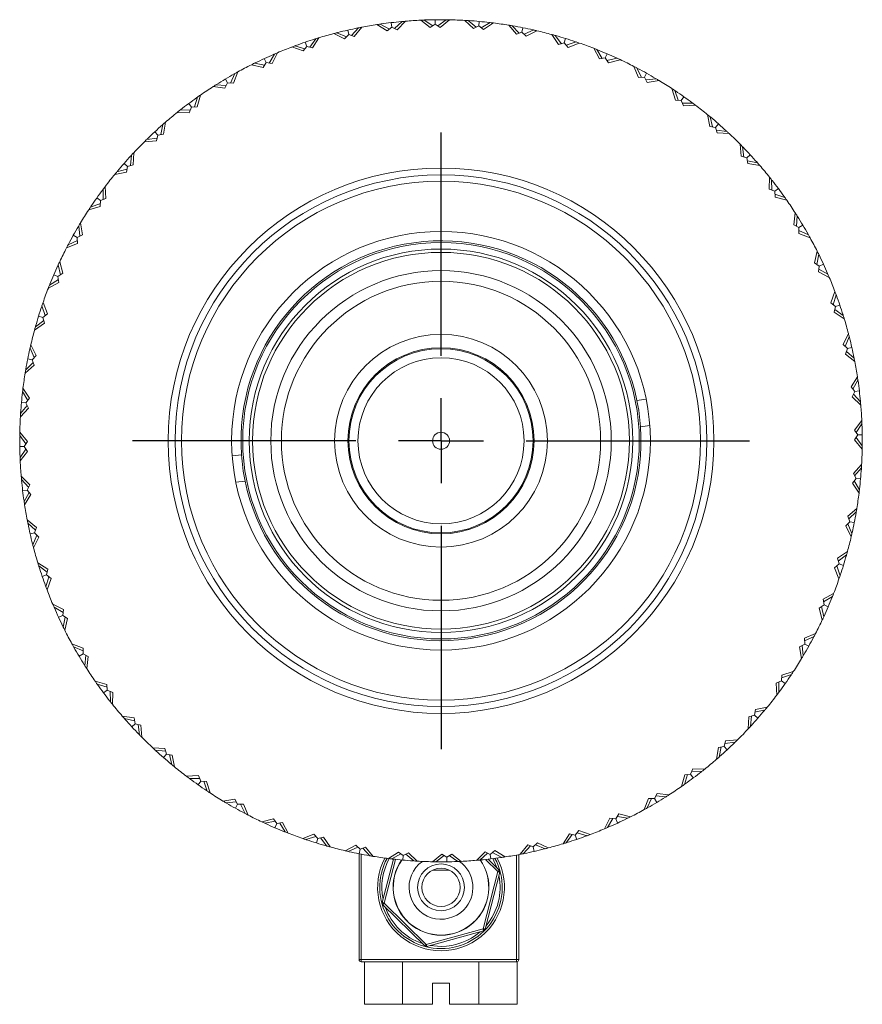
# Model space of a CAD drawing. Header units: inches. Extents: x 1 to 19.1, y 1.1 to 15.6.
# Tile 22 of 22: x 10.3 to 12.2, y 13.3 to 15.6. Entities that reach past the tile are written whole.
import ezdxf

# ---------------------------------------------------------------- set-up
doc = ezdxf.new("R2010")
doc.units = ezdxf.units.IN
doc.header["$MEASUREMENT"] = 0
doc.layers.add('SLD-0', color=7, linetype='Continuous')

# ---------------------------------------------------------------- blocks, each defined once
blk = doc.blocks.new('SW_CENTERMARKSYMBOL_0')
at = {"layer": 'SLD-0', "color": 0}
for p, q in [((0, 0.2), (0, 0.725)), ((0, 0), (0, 0.1)), ((-0.2, 0), (-0.725, 0)), ((0, 0), (-0.1, 0)), ((0, 0), (0, -0.1)), ((0, 0), (0.1, 0)), ((0.2, 0), (0.725, 0)), ((0, -0.2), (0, -0.725))]:
    blk.add_line(p, q, dxfattribs=at)

msp = doc.modelspace()

# ---------------------------------------------------------------- linework, layer by layer
at = {"color": 7, "linetype": 'Continuous', "lineweight": 15}
for p, q in [((11.0585, 15.6265), (11.0422, 15.6083)), ((11.0485, 15.6061), (11.0663, 15.628)), ((11.1018, 15.6342), (11.1259, 15.6194)), ((11.1096, 15.6353), (11.1311, 15.6237)), ((11.1106, 15.6348), (11.1114, 15.6356)), ((11.1259, 15.6194), (11.1366, 15.6281)), ((11.1366, 15.6281), (11.1353, 15.6387)), ((11.1366, 15.6281), (11.149, 15.6222)), ((11.1611, 15.6415), (11.1429, 15.6251)), ((11.149, 15.6222), (11.1689, 15.6422)), ((11.1602, 15.6407), (11.1592, 15.6413)), ((11.2049, 15.6446), (11.2273, 15.6274)), ((11.2128, 15.6449), (11.2329, 15.6311)), ((11.2137, 15.6443), (11.2146, 15.645)), ((11.2273, 15.6274), (11.2388, 15.6349)), ((11.2388, 15.6349), (11.2387, 15.6456)), ((11.2388, 15.6349), (11.2506, 15.6277)), ((11.2646, 15.6456), (11.2448, 15.6312)), ((11.2506, 15.6277), (11.2725, 15.6455)), ((11.2637, 15.645), (11.2628, 15.6456)), ((11.3085, 15.6441), (11.329, 15.6247)), ((11.3164, 15.6436), (11.335, 15.6278)), ((11.3173, 15.6429), (11.3182, 15.6435)), ((11.329, 15.6247), (11.3413, 15.631)), ((11.3413, 15.631), (11.3422, 15.6416)), ((11.3413, 15.631), (11.3522, 15.6226)), ((11.368, 15.6389), (11.3468, 15.6267)), ((11.3522, 15.6226), (11.3759, 15.638)), ((11.367, 15.6384), (11.3662, 15.6391)), ((11.4115, 15.6328), (11.4299, 15.6114)), ((11.4193, 15.6315), (11.4361, 15.6138)), ((11.4201, 15.6307), (11.4211, 15.6312)), ((11.4427, 15.6163), (11.4448, 15.6268)), ((10.9503, 15.5796), (10.9657, 15.6033)), ((11.0003, 15.6131), (11.0258, 15.6009)), ((11.008, 15.6151), (11.0306, 15.6057)), ((11.009, 15.6146), (11.0097, 15.6155)), ((11.0258, 15.6009), (11.0355, 15.6107)), ((11.0355, 15.6107), (11.0332, 15.6211)), ((11.0355, 15.6107), (11.0485, 15.6061)), ((11.0578, 15.6257), (11.0567, 15.6262)), ((11.4299, 15.6114), (11.4427, 15.6163)), ((11.4427, 15.6163), (11.4527, 15.6068)), ((11.4702, 15.6215), (11.4478, 15.6115)), ((11.4527, 15.6068), (11.4779, 15.6197)), ((11.4691, 15.621), (11.4684, 15.6219)), ((11.5128, 15.6108), (11.5288, 15.5876)), ((11.5204, 15.6087), (11.5353, 15.5893)), ((11.5211, 15.6078), (11.5221, 15.6082)), ((10.9016, 15.5815), (10.9282, 15.5721)), ((10.909, 15.5842), (10.9325, 15.5773)), ((10.9101, 15.5839), (10.9107, 15.5849)), ((10.9282, 15.5721), (10.9369, 15.5828)), ((10.9369, 15.5828), (10.9335, 15.5929)), ((10.9369, 15.5828), (10.9503, 15.5796)), ((10.9581, 15.601), (10.9438, 15.5811)), ((10.9574, 15.6), (10.9564, 15.6004)), ((11.5288, 15.5876), (11.5421, 15.5912)), ((11.5421, 15.5912), (11.5453, 15.6014)), ((11.5421, 15.5912), (11.551, 15.5807)), ((11.5699, 15.5934), (11.5467, 15.5858)), ((11.551, 15.5807), (11.5774, 15.5908)), ((11.5688, 15.593), (11.5682, 15.594)), ((10.8609, 15.565), (10.8487, 15.5438)), ((10.8554, 15.5429), (10.8682, 15.5681)), ((10.8603, 15.564), (10.8592, 15.5643)), ((11.6112, 15.5784), (11.6247, 15.5536)), ((11.6185, 15.5755), (11.6313, 15.5547)), ((11.6191, 15.5745), (11.6202, 15.5748)), ((11.6383, 15.5558), (11.6425, 15.5656)), ((10.8068, 15.5397), (10.8342, 15.5332)), ((10.8138, 15.5433), (10.8379, 15.5388)), ((10.815, 15.5431), (10.8155, 15.5441)), ((10.8342, 15.5332), (10.8417, 15.5447)), ((10.8417, 15.5447), (10.8372, 15.5544)), ((10.8417, 15.5447), (10.8554, 15.5429)), ((11.6247, 15.5536), (11.6383, 15.5558)), ((11.6383, 15.5558), (11.6461, 15.5444)), ((11.6662, 15.5551), (11.6423, 15.55)), ((11.6461, 15.5444), (11.6733, 15.5517)), ((11.6651, 15.5548), (11.6645, 15.5558)), ((11.7057, 15.5358), (11.7165, 15.5098)), ((10.768, 15.5191), (10.7581, 15.4968)), ((10.7648, 15.4966), (10.7749, 15.5229)), ((10.7675, 15.5181), (10.7664, 15.5182)), ((11.7232, 15.5101), (11.7127, 15.5322)), ((11.7132, 15.5312), (11.7143, 15.5313)), ((11.7355, 15.5198), (11.7303, 15.5105)), ((10.7168, 15.4883), (10.7448, 15.4847)), ((10.7235, 15.4926), (10.7479, 15.4907)), ((10.7246, 15.4925), (10.725, 15.4935)), ((10.7448, 15.4847), (10.751, 15.4969)), ((10.751, 15.4969), (10.7456, 15.5061)), ((10.751, 15.4969), (10.7648, 15.4966)), ((11.7165, 15.5098), (11.7303, 15.5105)), ((11.7303, 15.5105), (11.7368, 15.4984)), ((11.7336, 15.5043), (11.7579, 15.5069)), ((11.7368, 15.4984), (11.7647, 15.5028)), ((11.7568, 15.5068), (11.7564, 15.5078)), ((10.6796, 15.441), (10.6869, 15.4683)), ((11.7952, 15.4836), (11.8032, 15.4566)), ((11.8018, 15.4793), (11.81, 15.4562)), ((11.8022, 15.4782), (11.8033, 15.4783)), ((11.817, 15.4559), (11.8232, 15.4646)), ((10.6659, 15.4399), (10.6595, 15.4485)), ((10.6804, 15.4637), (10.6729, 15.4405)), ((10.6801, 15.4627), (10.6789, 15.4627)), ((11.8032, 15.4566), (11.817, 15.4559)), ((11.817, 15.4559), (11.8223, 15.4431)), ((11.8441, 15.4494), (11.8197, 15.4494)), ((11.8223, 15.4431), (11.8504, 15.4446)), ((11.843, 15.4494), (11.8427, 15.4505)), ((10.6327, 15.4278), (10.6609, 15.4271)), ((10.6389, 15.4327), (10.6633, 15.4334)), ((10.64, 15.4327), (10.6403, 15.4338)), ((10.6609, 15.4271), (10.6659, 15.4399)), ((10.6659, 15.4399), (10.6796, 15.441)), ((11.8788, 15.4224), (11.8839, 15.3946)), ((10.5991, 15.3995), (10.594, 15.3756)), ((10.5988, 15.3984), (10.5977, 15.3983)), ((10.6006, 15.3768), (10.605, 15.4047)), ((11.8849, 15.4173), (11.8906, 15.3936)), ((11.8851, 15.4162), (11.8863, 15.4162)), ((11.8975, 15.3925), (11.9046, 15.4005)), ((10.5871, 15.3743), (10.5798, 15.3822)), ((10.5835, 15.361), (10.5871, 15.3743)), ((10.5871, 15.3743), (10.6006, 15.3768)), ((11.8839, 15.3946), (11.8975, 15.3925)), ((11.8975, 15.3925), (11.9014, 15.3793)), ((11.9239, 15.3832), (11.8995, 15.3857)), ((11.9014, 15.3793), (11.9296, 15.3778)), ((11.9227, 15.3833), (11.9225, 15.3844)), ((10.5554, 15.3588), (10.5835, 15.361)), ((10.561, 15.3643), (10.5853, 15.3675)), ((10.5622, 15.3645), (10.5623, 15.3656)), ((11.9555, 15.3527), (11.9577, 15.3245)), ((10.5249, 15.3272), (10.5224, 15.3028)), ((10.5248, 15.326), (10.5237, 15.3258)), ((10.5288, 15.3048), (10.5303, 15.3329)), ((11.961, 15.3471), (11.9642, 15.3228)), ((11.9612, 15.3459), (11.9623, 15.3457)), ((11.971, 15.321), (11.9789, 15.3283)), ((10.5156, 15.3008), (10.5076, 15.3079)), ((10.5156, 15.3008), (10.5288, 15.3048)), ((11.9577, 15.3245), (11.971, 15.321)), ((11.971, 15.321), (11.9735, 15.3074)), ((11.9962, 15.309), (11.9723, 15.3141)), ((11.9735, 15.3074), (12.0014, 15.3031)), ((11.9951, 15.3092), (11.995, 15.3104)), ((10.4857, 15.2821), (10.5135, 15.2872)), ((10.4908, 15.2882), (10.5145, 15.2939)), ((10.4919, 15.2884), (10.4919, 15.2896)), ((10.5135, 15.2872), (10.5156, 15.3008)), ((12.0245, 15.2754), (12.0237, 15.2472)), ((12.0294, 15.2692), (12.03, 15.2447)), ((12.0294, 15.2681), (12.0305, 15.2678)), ((10.4587, 15.2463), (10.4576, 15.246)), ((10.4587, 15.2474), (10.4587, 15.223)), ((10.465, 15.2256), (10.4634, 15.2538)), ((12.0237, 15.2472), (12.0366, 15.2422)), ((12.0366, 15.2422), (12.0452, 15.2486)), ((12.0366, 15.2422), (12.0377, 15.2285)), ((12.0604, 15.2277), (12.0372, 15.2352)), ((10.4288, 15.2051), (10.4519, 15.2133)), ((10.4522, 15.2203), (10.4435, 15.2265)), ((10.4515, 15.2065), (10.4522, 15.2203)), ((10.4522, 15.2203), (10.465, 15.2256)), ((12.0377, 15.2285), (12.065, 15.2212)), ((12.0594, 15.228), (12.0594, 15.2292)), ((10.4245, 15.1985), (10.4515, 15.2065)), ((10.4299, 15.2055), (10.4298, 15.2066)), ((12.085, 15.1913), (12.0813, 15.1633)), ((10.4097, 15.1401), (10.4053, 15.168)), ((12.0813, 15.1633), (12.0936, 15.157)), ((12.0893, 15.1846), (12.0874, 15.1602)), ((12.0892, 15.1835), (12.0902, 15.1831)), ((10.3976, 15.1336), (10.4097, 15.1401)), ((10.4013, 15.1601), (10.4003, 15.1597)), ((10.4012, 15.1612), (10.4038, 15.1369)), ((12.0936, 15.157), (12.0933, 15.1433)), ((12.0933, 15.1433), (12.1196, 15.1332)), ((12.1158, 15.1401), (12.0934, 15.15)), ((12.0936, 15.157), (12.1028, 15.1625)), ((12.1148, 15.1405), (12.1149, 15.1417)), ((10.3723, 15.109), (10.3983, 15.1198)), ((10.3759, 15.116), (10.398, 15.1265)), ((10.3769, 15.1165), (10.3768, 15.1176)), ((10.3976, 15.1336), (10.3883, 15.1388)), ((10.3983, 15.1198), (10.3976, 15.1336)), ((12.1364, 15.1013), (12.1299, 15.0739)), ((12.14, 15.0942), (12.1355, 15.0702)), ((10.3637, 15.0494), (10.3563, 15.0767)), ((12.1299, 15.0739), (12.1414, 15.0664)), ((12.1398, 15.0931), (12.1408, 15.0926)), ((12.1414, 15.0664), (12.1511, 15.0708)), ((10.3533, 15.0684), (10.3523, 15.0678)), ((10.3523, 15.0416), (10.3637, 15.0494)), ((10.353, 15.0695), (10.3581, 15.0456)), ((12.1414, 15.0664), (12.1396, 15.0527)), ((12.1396, 15.0527), (12.1648, 15.0399)), ((12.1617, 15.0472), (12.1405, 15.0594)), ((12.1607, 15.0477), (12.161, 15.0489)), ((10.3297, 15.0145), (10.3545, 15.028)), ((10.3326, 15.0219), (10.3534, 15.0346)), ((10.3523, 15.0416), (10.3425, 15.0458)), ((10.3545, 15.028), (10.3523, 15.0416)), ((10.3336, 15.0225), (10.3333, 15.0236)), ((12.1782, 15.0065), (12.1688, 14.9798)), ((10.3274, 14.9544), (10.3173, 14.9807)), ((12.1688, 14.9798), (12.1795, 14.9712)), ((12.1809, 14.9991), (12.174, 14.9756)), ((12.1806, 14.998), (12.1816, 14.9973)), ((10.315, 14.9721), (10.3141, 14.9715)), ((10.3147, 14.9732), (10.3223, 14.95)), ((12.1795, 14.9712), (12.1763, 14.9578)), ((12.1763, 14.9578), (12.2, 14.9424)), ((12.1976, 14.95), (12.1778, 14.9643)), ((12.1795, 14.9712), (12.1896, 14.9746)), ((10.2972, 14.9161), (10.3205, 14.9321)), ((10.2994, 14.9237), (10.3188, 14.9386)), ((10.3169, 14.9454), (10.3067, 14.9486)), ((10.3169, 14.9454), (10.3274, 14.9544)), ((10.3205, 14.9321), (10.3169, 14.9454)), ((12.1967, 14.9507), (12.1971, 14.9517)), ((10.3003, 14.9244), (10.2999, 14.9255)), ((12.2098, 14.9078), (12.1976, 14.8823)), ((12.2117, 14.9001), (12.2024, 14.8775)), ((12.2113, 14.8991), (12.2122, 14.8983)), ((10.2871, 14.8724), (10.2862, 14.8717)), ((10.2866, 14.8735), (10.2966, 14.8511)), ((10.3012, 14.856), (10.2884, 14.8812)), ((12.1976, 14.8823), (12.2074, 14.8725)), ((12.2074, 14.8725), (12.2028, 14.8596)), ((12.2232, 14.8496), (12.205, 14.8659)), ((12.2074, 14.8725), (12.2178, 14.8749)), ((10.2766, 14.8226), (10.2943, 14.8395)), ((10.2918, 14.846), (10.2813, 14.8481)), ((10.2918, 14.846), (10.3012, 14.856)), ((10.2967, 14.8332), (10.2918, 14.846)), ((12.2028, 14.8596), (12.2247, 14.8418)), ((12.2224, 14.8503), (12.2229, 14.8514)), ((10.2753, 14.8148), (10.2967, 14.8332)), ((10.2774, 14.8234), (10.2769, 14.8244)), ((12.2309, 14.8063), (12.2161, 14.7822)), ((12.232, 14.7985), (12.2204, 14.777)), ((12.2315, 14.7975), (12.2323, 14.7967)), ((10.2697, 14.7703), (10.269, 14.7695)), ((10.2692, 14.7713), (10.2814, 14.7502)), ((10.2855, 14.7555), (10.2701, 14.7792)), ((12.2161, 14.7822), (12.2248, 14.7715)), ((12.2248, 14.7715), (12.2189, 14.7591)), ((12.2248, 14.7715), (12.2354, 14.7728)), ((10.2771, 14.7446), (10.2855, 14.7555)), ((11.7346, 14.7534), (11.7127, 14.7504)), ((12.2189, 14.7591), (12.2389, 14.7392)), ((12.2382, 14.747), (12.2218, 14.7652)), ((12.2374, 14.7479), (12.238, 14.7488)), ((10.264, 14.7118), (10.2834, 14.7323)), ((10.2645, 14.7197), (10.2803, 14.7383)), ((10.2771, 14.7446), (10.2665, 14.7455)), ((10.2834, 14.7323), (10.2771, 14.7446)), ((10.2652, 14.7206), (10.2646, 14.7215)), ((12.2412, 14.7032), (12.2241, 14.6808)), ((11.7212, 14.6885), (11.7431, 14.6915)), ((12.2241, 14.6808), (12.2316, 14.6693)), ((12.2416, 14.6953), (12.2278, 14.6752)), ((12.2409, 14.6944), (12.2417, 14.6935)), ((10.2631, 14.667), (10.2624, 14.6661)), ((10.2625, 14.6679), (10.2769, 14.6481)), ((10.2804, 14.6539), (10.2626, 14.6758)), ((12.2316, 14.6693), (12.2244, 14.6575)), ((12.2244, 14.6575), (12.2422, 14.6356)), ((12.2423, 14.6435), (12.2279, 14.6633)), ((12.2316, 14.6693), (12.2423, 14.6694)), ((10.2732, 14.6421), (10.2625, 14.642)), ((10.2632, 14.6161), (10.277, 14.6362)), ((10.2732, 14.6421), (10.2804, 14.6539)), ((10.2807, 14.6306), (10.2732, 14.6421)), ((12.2416, 14.6444), (12.2423, 14.6453)), ((10.2638, 14.617), (10.2631, 14.6179)), ((10.2635, 14.6082), (10.2807, 14.6306)), ((10.7835, 14.6229), (10.7617, 14.6199)), ((12.2408, 14.5996), (12.2214, 14.5791)), ((12.2403, 14.5917), (12.2244, 14.5731)), ((12.2396, 14.5908), (12.2402, 14.5899)), ((10.2859, 14.5523), (10.2659, 14.5722)), ((10.2666, 14.5644), (10.283, 14.5462)), ((10.2674, 14.5635), (10.2668, 14.5626)), ((12.2276, 14.5668), (12.2193, 14.5559)), ((12.2214, 14.5791), (12.2276, 14.5668)), ((12.2276, 14.5668), (12.2383, 14.5659)), ((10.28, 14.5399), (10.2693, 14.5386)), ((10.28, 14.5399), (10.2859, 14.5523)), ((10.2886, 14.5292), (10.28, 14.5399)), ((10.7702, 14.558), (10.792, 14.561)), ((12.2193, 14.5559), (12.2347, 14.5322)), ((12.2356, 14.5401), (12.2234, 14.5612)), ((12.235, 14.5411), (12.2358, 14.5419)), ((10.2727, 14.5129), (10.2844, 14.5344)), ((10.2739, 14.5051), (10.2886, 14.5292)), ((10.2733, 14.5139), (10.2725, 14.5147)), ((12.2295, 14.4966), (12.2081, 14.4782)), ((10.302, 14.4518), (10.28, 14.4696)), ((12.2081, 14.4782), (12.213, 14.4654)), ((12.2282, 14.4888), (12.2105, 14.4719)), ((12.2274, 14.488), (12.2279, 14.487)), ((10.2816, 14.4618), (10.2997, 14.4455)), ((10.2824, 14.4611), (10.2819, 14.46)), ((10.2974, 14.4389), (10.302, 14.4518)), ((12.213, 14.4654), (12.2035, 14.4554)), ((12.2035, 14.4554), (12.2164, 14.4302)), ((12.2181, 14.4379), (12.2082, 14.4603)), ((12.213, 14.4654), (12.2235, 14.4633)), ((10.2974, 14.4389), (10.287, 14.4365)), ((10.293, 14.4113), (10.3024, 14.4339)), ((10.295, 14.4036), (10.3072, 14.4291)), ((10.3072, 14.4291), (10.2974, 14.4389)), ((12.2177, 14.439), (12.2185, 14.4397)), ((10.2935, 14.4123), (10.2926, 14.4131)), ((12.2075, 14.3953), (12.1843, 14.3793)), ((12.1843, 14.3793), (12.1879, 14.366)), ((12.2054, 14.3877), (12.186, 14.3728)), ((12.2045, 14.387), (12.2049, 14.3859)), ((10.3285, 14.3536), (10.3048, 14.369)), ((10.3071, 14.3614), (10.3269, 14.3471)), ((10.3081, 14.3607), (10.3077, 14.3597)), ((10.3253, 14.3402), (10.3285, 14.3536)), ((12.1879, 14.366), (12.1774, 14.357)), ((12.1774, 14.357), (12.1875, 14.3307)), ((12.1901, 14.3382), (12.1825, 14.3614)), ((12.1879, 14.366), (12.1981, 14.3628)), ((10.3253, 14.3402), (10.3152, 14.3368)), ((10.3238, 14.3123), (10.3308, 14.3358)), ((10.336, 14.3316), (10.3253, 14.3402)), ((10.3266, 14.3049), (10.336, 14.3316)), ((12.1897, 14.3393), (12.1907, 14.3399)), ((10.3242, 14.3134), (10.3232, 14.3141)), ((12.1751, 14.2969), (12.1503, 14.2834)), ((12.1722, 14.2895), (12.1513, 14.2768)), ((12.1712, 14.2889), (12.1715, 14.2878)), ((10.3651, 14.2587), (10.34, 14.2715)), ((10.3431, 14.2642), (10.3643, 14.252)), ((10.3441, 14.2637), (10.3438, 14.2625)), ((12.1524, 14.2698), (12.1411, 14.262)), ((12.1411, 14.262), (12.1484, 14.2347)), ((12.1518, 14.2419), (12.1466, 14.2658)), ((12.1503, 14.2834), (12.1524, 14.2698)), ((12.1524, 14.2698), (12.1623, 14.2656)), ((10.3634, 14.245), (10.3536, 14.2406)), ((10.3634, 14.245), (10.3651, 14.2587)), ((10.3749, 14.2375), (10.3634, 14.245)), ((10.3648, 14.2172), (10.3693, 14.2412)), ((10.3683, 14.2101), (10.3749, 14.2375)), ((12.1515, 14.243), (12.1525, 14.2436)), ((10.365, 14.2183), (10.364, 14.2188)), ((12.1325, 14.2024), (12.1064, 14.1916)), ((12.1064, 14.1916), (12.1072, 14.1778)), ((12.1289, 14.1954), (12.1068, 14.1849)), ((12.1278, 14.1949), (12.128, 14.1938)), ((10.4115, 14.1681), (10.3851, 14.1782)), ((10.389, 14.1713), (10.4113, 14.1614)), ((10.39, 14.1709), (10.3899, 14.1697)), ((10.4112, 14.1544), (10.4115, 14.1681)), ((12.1072, 14.1778), (12.0951, 14.1713)), ((12.0951, 14.1713), (12.0995, 14.1434)), ((12.1036, 14.1502), (12.101, 14.1745)), ((12.1072, 14.1778), (12.1165, 14.1726)), ((10.4112, 14.1544), (10.402, 14.1489)), ((10.4234, 14.1481), (10.4112, 14.1544)), ((10.4155, 14.1268), (10.4174, 14.1512)), ((10.4198, 14.1201), (10.4234, 14.1481)), ((12.1035, 14.1513), (12.1045, 14.1517)), ((10.4156, 14.1279), (10.4145, 14.1283)), ((12.0533, 14.1049), (12.0525, 14.0911)), ((12.076, 14.1063), (12.0529, 14.0981)), ((12.0803, 14.1129), (12.0533, 14.1049)), ((12.0749, 14.1059), (12.0749, 14.1048)), ((10.4671, 14.0829), (10.4398, 14.0902)), ((10.4443, 14.0837), (10.4676, 14.0762)), ((10.4454, 14.0834), (10.4454, 14.0822)), ((10.4682, 14.0692), (10.4671, 14.0829)), ((12.0525, 14.0911), (12.0398, 14.0858)), ((12.0398, 14.0858), (12.0413, 14.0576)), ((12.0461, 14.064), (12.046, 14.0884)), ((12.0525, 14.0911), (12.0613, 14.0849)), ((10.4682, 14.0692), (10.4596, 14.0628)), ((10.481, 14.0642), (10.4682, 14.0692)), ((10.4754, 14.0422), (10.4747, 14.0667)), ((10.4803, 14.036), (10.481, 14.0642)), ((12.0461, 14.0651), (12.0472, 14.0654)), ((10.4754, 14.0433), (10.4743, 14.0436)), ((12.019, 14.0293), (11.9913, 14.0242)), ((10.5313, 14.004), (10.5034, 14.0083)), ((11.9759, 14.0066), (11.9745, 13.9785)), ((11.9891, 14.0106), (11.9759, 14.0066)), ((11.9799, 13.9842), (11.9824, 14.0086)), ((11.9913, 14.0242), (11.9891, 14.0106)), ((11.9891, 14.0106), (11.9972, 14.0035)), ((12.014, 14.0232), (11.9902, 14.0175)), ((12.0129, 14.023), (12.0129, 14.0218)), ((10.5086, 14.0024), (10.5325, 13.9973)), ((10.5097, 14.0022), (10.5098, 14.001)), ((10.5338, 13.9904), (10.5259, 13.9831)), ((10.5338, 13.9904), (10.5313, 14.004)), ((10.5471, 13.9869), (10.5338, 13.9904)), ((10.5438, 13.9643), (10.5406, 13.9886)), ((10.5493, 13.9587), (10.5471, 13.9869)), ((11.98, 13.9854), (11.9811, 13.9856)), ((10.5436, 13.9655), (10.5425, 13.9657)), ((11.9177, 13.9371), (11.9041, 13.9346)), ((11.9212, 13.9504), (11.9177, 13.9371)), ((11.9177, 13.9371), (11.9249, 13.9292)), ((11.9437, 13.9471), (11.9195, 13.9439)), ((11.9494, 13.9526), (11.9212, 13.9504)), ((11.9426, 13.9469), (11.9424, 13.9458)), ((10.6033, 13.9321), (10.5751, 13.9336)), ((10.5809, 13.9282), (10.6052, 13.9257)), ((10.5821, 13.9281), (10.5823, 13.927)), ((10.6072, 13.9189), (10.6002, 13.9109)), ((10.6072, 13.9189), (10.6033, 13.9321)), ((10.6209, 13.9168), (10.6072, 13.9189)), ((10.6199, 13.8941), (10.6142, 13.9178)), ((10.626, 13.889), (10.6209, 13.9168)), ((11.9041, 13.9346), (11.8997, 13.9067)), ((11.9057, 13.9119), (11.9108, 13.9358)), ((10.6197, 13.8952), (10.6185, 13.8952)), ((11.9059, 13.913), (11.9071, 13.9131)), ((10.6825, 13.8683), (10.6543, 13.8668)), ((10.6878, 13.8555), (10.6825, 13.8683)), ((11.8252, 13.8704), (11.8179, 13.8431)), ((11.8244, 13.8477), (11.8319, 13.8709)), ((11.8389, 13.8715), (11.8252, 13.8704)), ((11.8438, 13.8843), (11.8389, 13.8715)), ((11.8389, 13.8715), (11.8453, 13.8629)), ((11.8659, 13.8787), (11.8414, 13.878)), ((11.8721, 13.8836), (11.8438, 13.8843)), ((11.8647, 13.8787), (11.8644, 13.8776)), ((10.6606, 13.862), (10.6851, 13.862)), ((10.6618, 13.862), (10.6621, 13.8609)), ((10.6878, 13.8555), (10.6816, 13.8468)), ((10.7016, 13.8548), (10.6878, 13.8555)), ((10.703, 13.8321), (10.6948, 13.8552)), ((10.7096, 13.8278), (10.7016, 13.8548)), ((11.8247, 13.8487), (11.8259, 13.8487)), ((10.7026, 13.8332), (10.7015, 13.8331)), ((11.76, 13.8267), (11.7537, 13.8145)), ((11.7813, 13.8188), (11.7569, 13.8207)), ((11.788, 13.8231), (11.76, 13.8267)), ((10.7679, 13.813), (10.7401, 13.8086)), ((10.7468, 13.8045), (10.7712, 13.8071)), ((10.748, 13.8046), (10.7484, 13.8036)), ((10.7745, 13.8009), (10.7679, 13.813)), ((10.7745, 13.8009), (10.7693, 13.7916)), ((10.7883, 13.8016), (10.7745, 13.8009)), ((10.7921, 13.7792), (10.7816, 13.8013)), ((10.7991, 13.7756), (10.7883, 13.8016)), ((11.74, 13.8148), (11.7299, 13.7885)), ((11.7368, 13.7923), (11.7467, 13.8146)), ((11.7537, 13.8145), (11.74, 13.8148)), ((11.7537, 13.8145), (11.7592, 13.8053)), ((11.7802, 13.8189), (11.7798, 13.8179)), ((10.7916, 13.7802), (10.7905, 13.7801)), ((11.6705, 13.7782), (11.663, 13.7667)), ((11.698, 13.7717), (11.6705, 13.7782)), ((11.7372, 13.7933), (11.7384, 13.7932)), ((10.8587, 13.767), (10.8314, 13.7597)), ((10.8386, 13.7563), (10.8625, 13.7614)), ((10.8397, 13.7566), (10.8402, 13.7556)), ((10.8665, 13.7556), (10.8587, 13.767)), ((10.8665, 13.7556), (10.8623, 13.7458)), ((10.8801, 13.7578), (10.8665, 13.7556)), ((10.8862, 13.7359), (10.8734, 13.7567)), ((10.8936, 13.733), (10.8801, 13.7578)), ((11.6494, 13.7685), (11.6366, 13.7433)), ((11.6439, 13.7464), (11.6561, 13.7676)), ((11.663, 13.7667), (11.6494, 13.7685)), ((11.663, 13.7667), (11.6675, 13.757)), ((11.6909, 13.7681), (11.6669, 13.7726)), ((11.6898, 13.7683), (11.6893, 13.7673)), ((10.8856, 13.7369), (10.8845, 13.7366)), ((10.9537, 13.7307), (10.9274, 13.7206)), ((10.9627, 13.7202), (10.9537, 13.7307)), ((11.5545, 13.7318), (11.5391, 13.7081)), ((11.5467, 13.7104), (11.561, 13.7303)), ((11.5679, 13.7286), (11.5545, 13.7318)), ((11.5765, 13.7393), (11.5679, 13.7286)), ((11.5679, 13.7286), (11.5713, 13.7185)), ((11.5957, 13.7272), (11.5723, 13.7341)), ((11.6031, 13.7299), (11.5765, 13.7393)), ((11.6444, 13.7474), (11.6455, 13.7471)), ((10.9349, 13.718), (10.9581, 13.7256)), ((10.9359, 13.7184), (10.9366, 13.7174)), ((10.9627, 13.7202), (10.9595, 13.71)), ((10.976, 13.7238), (10.9627, 13.7202)), ((10.9844, 13.7027), (10.9695, 13.7221)), ((10.992, 13.7006), (10.976, 13.7238)), ((11.4562, 13.7053), (11.4385, 13.6834)), ((11.4692, 13.7007), (11.4562, 13.7053)), ((11.479, 13.7105), (11.4692, 13.7007)), ((11.4968, 13.6963), (11.4742, 13.7057)), ((11.5044, 13.6983), (11.479, 13.7105)), ((11.5473, 13.7114), (11.5484, 13.711)), ((11.5947, 13.7275), (11.594, 13.7265)), ((10.9837, 13.7036), (10.9826, 13.7032)), ((11.0521, 13.7046), (11.0269, 13.6917)), ((11.0346, 13.6899), (11.057, 13.6999)), ((11.0357, 13.6904), (11.0364, 13.6895)), ((11.0621, 13.6951), (11.0521, 13.7046)), ((11.0599, 13.4357), (11.0599, 13.6846)), ((11.0621, 13.6951), (11.06, 13.6846)), ((11.0749, 13.7), (11.0621, 13.6951)), ((11.0649, 13.6836), (11.0649, 13.4357)), ((11.0855, 13.6799), (11.0686, 13.6976)), ((11.0933, 13.6786), (11.0749, 13.7)), ((11.1526, 13.6888), (11.1289, 13.6734)), ((11.1368, 13.6725), (11.1579, 13.6847)), ((11.1635, 13.6804), (11.1526, 13.6888)), ((11.1758, 13.6867), (11.1635, 13.6804)), ((11.1884, 13.6678), (11.1698, 13.6836)), ((11.1963, 13.6673), (11.1758, 13.6867)), ((11.2542, 13.6837), (11.2323, 13.6659)), ((11.2659, 13.6765), (11.2542, 13.6837)), ((11.2775, 13.684), (11.2659, 13.6765)), ((11.2999, 13.6668), (11.2775, 13.684)), ((11.3558, 13.6892), (11.3358, 13.6692)), ((11.3437, 13.6699), (11.3619, 13.6863)), ((11.3682, 13.6833), (11.3558, 13.6892)), ((11.3789, 13.692), (11.3682, 13.6833)), ((11.3682, 13.6833), (11.3695, 13.6727)), ((11.3952, 13.6761), (11.3737, 13.6877)), ((11.403, 13.6772), (11.3789, 13.692)), ((11.4299, 13.4357), (11.4299, 13.6817)), ((11.4349, 13.6827), (11.4349, 13.4357)), ((11.4463, 13.6849), (11.4626, 13.7031)), ((11.447, 13.6857), (11.448, 13.6852)), ((11.4692, 13.7007), (11.4716, 13.6903)), ((11.4958, 13.6968), (11.495, 13.6959)), ((11.0847, 13.6807), (11.0837, 13.6802)), ((11.114, 13.57), (11.1404, 13.672)), ((11.1455, 13.6715), (11.1188, 13.5687)), ((11.1377, 13.673), (11.1386, 13.6723)), ((11.1635, 13.6804), (11.1625, 13.6698)), ((11.1875, 13.6685), (11.1866, 13.6679)), ((11.2402, 13.6658), (11.2599, 13.6802)), ((11.2411, 13.6664), (11.242, 13.6658)), ((11.2659, 13.6765), (11.2661, 13.6658)), ((11.292, 13.6665), (11.2718, 13.6803)), ((11.2911, 13.6671), (11.2902, 13.6664)), ((11.3446, 13.6707), (11.3455, 13.6701)), ((11.3859, 13.6427), (11.3569, 13.6712)), ((11.3633, 13.6719), (11.3894, 13.6462)), ((11.3942, 13.6766), (11.3934, 13.6758)), ((11.233, 13.6463), (11.233, 13.6457)), ((11.2718, 13.6457), (11.233, 13.6457)), ((11.2718, 13.6457), (11.2718, 13.6463)), ((11.3512, 13.5085), (11.3859, 13.6427)), ((11.3908, 13.6414), (11.356, 13.5073)), ((11.1188, 13.5687), (11.2176, 13.4716)), ((11.2141, 13.468), (11.1153, 13.5652)), ((11.2176, 13.4716), (11.3512, 13.5085)), ((11.3525, 13.5037), (11.219, 13.4667)), ((11.2272, 13.469), (11.2524, 13.4667)), ((11.0599, 13.4357), (11.0649, 13.4357)), ((11.0649, 13.4357), (11.4299, 13.4357)), ((11.0649, 13.4307), (11.0649, 13.4357)), ((11.4299, 13.4307), (11.0649, 13.4307)), ((11.0723, 13.3307), (11.0723, 13.4307)), ((11.162, 13.3307), (11.162, 13.4307)), ((11.3416, 13.3307), (11.3416, 13.4307)), ((11.4349, 13.4357), (11.4299, 13.4357)), ((11.4299, 13.4307), (11.4299, 13.4357)), ((11.4314, 13.3307), (11.4314, 13.4309)), ((11.2324, 13.3307), (11.2324, 13.3807)), ((11.2324, 13.3807), (11.2724, 13.3807)), ((11.2724, 13.3807), (11.2724, 13.3307)), ((11.162, 13.3307), (11.0723, 13.3307)), ((11.2324, 13.3307), (11.162, 13.3307)), ((11.3416, 13.3307), (11.2724, 13.3307)), ((11.4314, 13.3307), (11.3416, 13.3307))]:
    msp.add_line(p, q, dxfattribs=at)
at = {"color": 7, "linetype": 'Continuous', "lineweight": 15, "flags": 128}
for points in [[(11.3834, 13.6522), (11.3768, 13.6677), (11.3739, 13.6732)], [(11.3859, 13.6427), (11.3866, 13.6434), (11.3873, 13.644), (11.3879, 13.6447), (11.3884, 13.6452), (11.3888, 13.6456), (11.3892, 13.646), (11.3894, 13.6462), (11.3894, 13.6462)], [(11.3859, 13.6427), (11.3869, 13.6424), (11.3878, 13.6422), (11.3886, 13.642), (11.3893, 13.6418), (11.39, 13.6416), (11.3904, 13.6415), (11.3907, 13.6414), (11.3908, 13.6414)], [(11.1188, 13.5687), (11.1179, 13.569), (11.117, 13.5692), (11.1162, 13.5694), (11.1154, 13.5696), (11.1148, 13.5698), (11.1144, 13.5699), (11.1141, 13.57), (11.114, 13.57)], [(11.1153, 13.5652), (11.1154, 13.5652), (11.1156, 13.5654), (11.1159, 13.5658), (11.1164, 13.5662), (11.1169, 13.5667), (11.1175, 13.5674), (11.1182, 13.568), (11.1188, 13.5687)], [(11.3525, 13.5037), (11.3525, 13.5038), (11.3524, 13.5041), (11.3523, 13.5045), (11.3521, 13.5051), (11.3519, 13.5059), (11.3517, 13.5067), (11.3514, 13.5076), (11.3512, 13.5085)], [(11.356, 13.5073), (11.3559, 13.5073), (11.3557, 13.5074), (11.3552, 13.5075), (11.3546, 13.5077), (11.3539, 13.5078), (11.353, 13.5081), (11.3521, 13.5083), (11.3512, 13.5085)], [(11.2141, 13.468), (11.2142, 13.4681), (11.2144, 13.4683), (11.2147, 13.4686), (11.2152, 13.469), (11.2157, 13.4696), (11.2163, 13.4702), (11.217, 13.4709), (11.2176, 13.4716)], [(11.219, 13.4667), (11.219, 13.4668), (11.2189, 13.4671), (11.2188, 13.4676), (11.2186, 13.4682), (11.2184, 13.4689), (11.2182, 13.4697), (11.2179, 13.4706), (11.2176, 13.4716)]]:
    msp.add_lwpolyline(points, dxfattribs=at)
at = {"color": 7, "linetype": 'Continuous', "lineweight": 15}
for centre, radius in [((11.2524, 14.6557), 0.6412), ((11.2524, 14.6557), 0.625), ((11.2524, 14.6557), 0.61), ((11.2524, 14.6557), 0.492), ((11.2524, 14.6557), 0.466), ((11.2524, 14.6557), 0.4508), ((11.2524, 14.6557), 0.4429), ((11.2524, 14.6557), 0.4), ((11.2524, 14.6557), 0.375), ((11.2524, 14.6557), 0.25), ((11.2524, 14.6557), 0.2188), ((11.2524, 14.6557), 0.2165), ((11.2524, 14.6557), 0.1952), ((11.2524, 14.6557), 0.02), ((11.2524, 13.6057), 0.055), ((11.2524, 13.6057), 0.045)]:
    msp.add_circle(centre, radius, dxfattribs=at)
for centre, radius, start, end in [((11.2524, 14.6557), 0.99, 100.8359, 101.2927), ((11.2524, 14.6557), 0.99, 98.7503, 100.8359), ((11.2524, 14.6557), 0.99, 98.2935, 98.7503), ((11.2524, 14.6557), 0.99, 96.7931, 98.1877), ((11.2524, 14.6557), 0.99, 95.3984, 96.7931), ((11.2524, 14.6557), 0.99, 94.8359, 95.2927), ((11.2524, 14.6557), 0.99, 92.7503, 94.8359), ((11.2524, 14.6557), 0.99, 92.2935, 92.7503), ((11.2524, 14.6557), 0.99, 90.7931, 92.1877), ((11.2524, 14.6557), 0.99, 89.3984, 90.7931), ((11.2524, 14.6557), 0.99, 88.8359, 89.2927), ((11.2524, 14.6557), 0.99, 86.7503, 88.8359), ((11.2524, 14.6557), 0.99, 86.2935, 86.7503), ((11.2524, 14.6557), 0.99, 84.7931, 86.1877), ((11.2524, 14.6557), 0.99, 83.3984, 84.7931), ((11.2524, 14.6557), 0.99, 82.8359, 83.2927), ((11.2524, 14.6557), 0.99, 80.7503, 82.8359), ((11.2524, 14.6557), 0.99, 80.2935, 80.7503), ((11.2524, 14.6557), 0.99, 78.7931, 80.1877), ((11.2524, 14.6557), 0.99, 77.3984, 78.7931), ((11.2524, 14.6557), 0.99, 106.8359, 107.2927), ((11.2524, 14.6557), 0.99, 104.7503, 106.8359), ((11.2524, 14.6557), 0.99, 104.2935, 104.7503), ((11.2524, 14.6557), 0.99, 102.7931, 104.1877), ((11.2524, 14.6557), 0.99, 101.3984, 102.7931), ((11.2524, 14.6557), 0.99, 76.8359, 77.2927), ((11.2524, 14.6557), 0.99, 74.7503, 76.8359), ((11.2524, 14.6557), 0.99, 74.2935, 74.7503), ((11.2524, 14.6557), 0.99, 72.7931, 74.1877), ((11.2524, 14.6557), 0.99, 110.7503, 112.8359), ((11.2524, 14.6557), 0.99, 110.2935, 110.7503), ((11.2524, 14.6557), 0.99, 108.7931, 110.1877), ((11.2524, 14.6557), 0.99, 107.3984, 108.7931), ((11.2524, 14.6557), 0.99, 71.3984, 72.7931), ((11.2524, 14.6557), 0.99, 70.8359, 71.2927), ((11.2524, 14.6557), 0.99, 68.7503, 70.8359), ((11.2524, 14.6557), 0.99, 113.3984, 114.7931), ((11.2524, 14.6557), 0.99, 112.8359, 113.2927), ((11.2524, 14.6557), 0.99, 68.2935, 68.7503), ((11.2524, 14.6557), 0.99, 66.7931, 68.1877), ((11.2524, 14.6557), 0.99, 65.3984, 66.7931), ((11.2524, 14.6557), 0.99, 116.7503, 118.8359), ((11.2524, 14.6557), 0.99, 116.2935, 116.7503), ((11.2524, 14.6557), 0.99, 114.7931, 116.1877), ((11.2524, 14.6557), 0.99, 64.8359, 65.2927), ((11.2524, 14.6557), 0.99, 62.7503, 64.8359), ((11.2524, 14.6557), 0.99, 62.2935, 62.7503), ((11.2524, 14.6557), 0.99, 119.3984, 120.7931), ((11.2524, 14.6557), 0.99, 118.8359, 119.2927), ((11.2524, 14.6557), 0.99, 60.7931, 62.1877), ((11.2524, 14.6557), 0.99, 59.3984, 60.7931), ((11.2524, 14.6557), 0.99, 122.7503, 124.8359), ((11.2524, 14.6557), 0.99, 122.2935, 122.7503), ((11.2524, 14.6557), 0.99, 120.7931, 122.1877), ((11.2524, 14.6557), 0.99, 58.8359, 59.2927), ((11.2524, 14.6557), 0.99, 56.7503, 58.8359), ((11.2524, 14.6557), 0.99, 124.8359, 125.2927), ((11.2524, 14.6557), 0.99, 56.2935, 56.7503), ((11.2524, 14.6557), 0.99, 54.7931, 56.1877), ((11.2524, 14.6557), 0.99, 53.3984, 54.7931), ((11.2524, 14.6557), 0.99, 126.7931, 128.1877), ((11.2524, 14.6557), 0.99, 125.3984, 126.7931), ((11.2524, 14.6557), 0.99, 52.8359, 53.2927), ((11.2524, 14.6557), 0.99, 50.7503, 52.8359), ((11.2524, 14.6557), 0.99, 128.7503, 130.8359), ((11.2524, 14.6557), 0.99, 128.2935, 128.7503), ((11.2524, 14.6557), 0.99, 50.2935, 50.7503), ((11.2524, 14.6557), 0.99, 131.3984, 132.7931), ((11.2524, 14.6557), 0.99, 130.8359, 131.2927), ((11.2524, 14.6557), 0.99, 48.7931, 50.1877), ((11.2524, 14.6557), 0.99, 47.3984, 48.7931), ((11.2524, 14.6557), 0.99, 132.7931, 134.1877), ((11.2524, 14.6557), 0.99, 46.8359, 47.2927), ((11.2524, 14.6557), 0.99, 44.7503, 46.8359), ((11.2524, 14.6557), 0.99, 134.7503, 136.8359), ((11.2524, 14.6557), 0.99, 134.2935, 134.7503), ((11.2524, 14.6557), 0.99, 44.2935, 44.7503), ((11.2524, 14.6557), 0.99, 137.3984, 138.7931), ((11.2524, 14.6557), 0.99, 136.8359, 137.2927), ((11.2524, 14.6557), 0.99, 42.7931, 44.1877), ((11.2524, 14.6557), 0.99, 41.3984, 42.7931), ((11.2524, 14.6557), 0.99, 138.7931, 140.1877), ((11.2524, 14.6557), 0.99, 40.8359, 41.2927), ((11.2524, 14.6557), 0.99, 38.7503, 40.8359), ((11.2524, 14.6557), 0.99, 140.7503, 142.8359), ((11.2524, 14.6557), 0.99, 140.2935, 140.7503), ((11.2524, 14.6557), 0.99, 38.2935, 38.7503), ((11.2524, 14.6557), 0.99, 36.7931, 38.1877), ((11.2524, 14.6557), 0.99, 143.3984, 144.7931), ((11.2524, 14.6557), 0.99, 142.8359, 143.2927), ((11.2524, 14.6557), 0.99, 35.3984, 36.7931), ((11.2524, 14.6557), 0.99, 144.7931, 146.1877), ((11.2524, 14.6557), 0.99, 34.8359, 35.2927), ((11.2524, 14.6557), 0.99, 32.7503, 34.8359), ((11.2524, 14.6557), 0.99, 146.7503, 148.8359), ((11.2524, 14.6557), 0.99, 146.2935, 146.7503), ((11.2524, 14.6557), 0.99, 32.2935, 32.7503), ((11.2524, 14.6557), 0.99, 148.8359, 149.2927), ((11.2524, 14.6557), 0.99, 30.7931, 32.1877), ((11.2524, 14.6557), 0.99, 149.3984, 150.7931), ((11.2524, 14.6557), 0.99, 29.3984, 30.7931), ((11.2524, 14.6557), 0.99, 150.7931, 152.1877), ((11.2524, 14.6557), 0.47, 11.6239, 183.9992), ((11.2524, 14.6557), 0.99, 28.8359, 29.2927), ((11.2524, 14.6557), 0.99, 26.7503, 28.8359), ((11.2524, 14.6557), 0.99, 152.7503, 154.8359), ((11.2524, 14.6557), 0.99, 152.2935, 152.7503), ((11.2524, 14.6557), 0.99, 26.2935, 26.7503), ((11.2524, 14.6557), 0.99, 154.8359, 155.2927), ((11.2524, 14.6557), 0.99, 24.7931, 26.1877), ((11.2524, 14.6557), 0.99, 23.3984, 24.7931), ((11.2524, 14.6557), 0.99, 155.3984, 156.7931), ((11.2524, 14.6557), 0.99, 156.7931, 158.1877), ((11.2524, 14.6557), 0.99, 22.8359, 23.2927), ((11.2524, 14.6557), 0.99, 20.7503, 22.8359), ((11.2524, 14.6557), 0.99, 158.7503, 160.8359), ((11.2524, 14.6557), 0.99, 158.2935, 158.7503), ((11.2524, 14.6557), 0.99, 20.2935, 20.7503), ((11.2524, 14.6557), 0.99, 160.8359, 161.2927), ((11.2524, 14.6557), 0.99, 18.7931, 20.1877), ((11.2524, 14.6557), 0.99, 161.3984, 162.7931), ((11.2524, 14.6557), 0.99, 17.3984, 18.7931), ((11.2524, 14.6557), 0.99, 162.7931, 164.1877), ((11.2524, 14.6557), 0.99, 16.8359, 17.2927), ((11.2524, 14.6557), 0.99, 14.7503, 16.8359), ((11.2524, 14.6557), 0.99, 164.7503, 166.8359), ((11.2524, 14.6557), 0.99, 164.2935, 164.7503), ((11.2524, 14.6557), 0.99, 14.2935, 14.7503), ((11.2524, 14.6557), 0.99, 12.7931, 14.1877), ((11.2524, 14.6557), 0.99, 167.3984, 168.7931), ((11.2524, 14.6557), 0.99, 166.8359, 167.2927), ((11.2524, 14.6557), 0.99, 11.3984, 12.7931), ((11.2524, 14.6557), 0.99, 168.7931, 170.1877), ((11.2524, 14.6557), 0.99, 10.8359, 11.2927), ((11.2524, 14.6557), 0.99, 8.7503, 10.8359), ((11.2524, 14.6557), 0.99, 170.2935, 170.7503), ((11.2524, 14.6557), 0.99, 170.7503, 172.8359), ((11.2524, 14.6557), 0.99, 8.2935, 8.7503), ((11.2524, 14.6557), 0.99, 6.7931, 8.1877), ((11.2524, 14.6557), 0.99, 172.8359, 173.2927), ((11.2524, 14.6557), 0.99, 5.3984, 6.7931), ((11.2524, 14.6557), 0.99, 173.3984, 174.7931), ((11.2524, 14.6557), 0.47, 3.9992, 11.6239), ((11.2524, 14.6557), 0.99, 4.8359, 5.2927), ((11.2524, 14.6557), 0.99, 174.7931, 176.1877), ((11.2524, 14.6557), 0.99, 2.7503, 4.8359), ((11.2524, 14.6557), 0.99, 176.7503, 178.8359), ((11.2524, 14.6557), 0.99, 176.2935, 176.7503), ((11.2524, 14.6557), 0.99, 2.2935, 2.7503), ((11.2524, 14.6557), 0.47, 191.6239, 3.9992), ((11.2524, 14.6557), 0.99, 0.7931, 2.1877), ((11.2524, 14.6557), 0.99, 179.3984, 180.7931), ((11.2524, 14.6557), 0.99, 178.8359, 179.2927), ((11.2524, 14.6557), 0.99, 359.3984, 0.7931), ((11.2524, 14.6557), 0.99, 180.7931, 182.1877), ((11.2524, 14.6557), 0.99, 356.7503, 358.8359), ((11.2524, 14.6557), 0.99, 358.8359, 359.2927), ((11.2524, 14.6557), 0.99, 182.2935, 182.7503), ((11.2524, 14.6557), 0.99, 182.7503, 184.8359), ((11.2524, 14.6557), 0.47, 183.9992, 191.6239), ((11.2524, 14.6557), 0.99, 354.7931, 356.1877), ((11.2524, 14.6557), 0.99, 356.2935, 356.7503), ((11.2524, 14.6557), 0.99, 184.8359, 185.2927), ((11.2524, 14.6557), 0.99, 185.3984, 186.7931), ((11.2524, 14.6557), 0.99, 353.3984, 354.7931), ((11.2524, 14.6557), 0.99, 186.7931, 188.1877), ((11.2524, 14.6557), 0.99, 352.8359, 353.2927), ((11.2524, 14.6557), 0.99, 350.7503, 352.8359), ((11.2524, 14.6557), 0.99, 188.2935, 188.7503), ((11.2524, 14.6557), 0.99, 188.7503, 190.8359), ((11.2524, 14.6557), 0.99, 350.2935, 350.7503), ((11.2524, 14.6557), 0.99, 190.8359, 191.2927), ((11.2524, 14.6557), 0.99, 348.7931, 350.1877), ((11.2524, 14.6557), 0.99, 191.3984, 192.7931), ((11.2524, 14.6557), 0.99, 347.3984, 348.7931), ((11.2524, 14.6557), 0.99, 192.7931, 194.1877), ((11.2524, 14.6557), 0.99, 344.7503, 346.8359), ((11.2524, 14.6557), 0.99, 346.8359, 347.2927), ((11.2524, 14.6557), 0.99, 194.2935, 194.7503), ((11.2524, 14.6557), 0.99, 194.7503, 196.8359), ((11.2524, 14.6557), 0.99, 342.7931, 344.1877), ((11.2524, 14.6557), 0.99, 344.2935, 344.7503), ((11.2524, 14.6557), 0.99, 196.8359, 197.2927), ((11.2524, 14.6557), 0.99, 197.3984, 198.7931), ((11.2524, 14.6557), 0.99, 341.3984, 342.7931), ((11.2524, 14.6557), 0.99, 198.7931, 200.1877), ((11.2524, 14.6557), 0.99, 338.7503, 340.8359), ((11.2524, 14.6557), 0.99, 340.8359, 341.2927), ((11.2524, 14.6557), 0.99, 200.2935, 200.7503), ((11.2524, 14.6557), 0.99, 200.7503, 202.8359), ((11.2524, 14.6557), 0.99, 336.7931, 338.1877), ((11.2524, 14.6557), 0.99, 338.2935, 338.7503), ((11.2524, 14.6557), 0.99, 202.8359, 203.2927), ((11.2524, 14.6557), 0.99, 203.3984, 204.7931), ((11.2524, 14.6557), 0.99, 335.3984, 336.7931), ((11.2524, 14.6557), 0.99, 204.7931, 206.1877), ((11.2524, 14.6557), 0.99, 334.8359, 335.2927), ((11.2524, 14.6557), 0.99, 206.2935, 206.7503), ((11.2524, 14.6557), 0.99, 332.7503, 334.8359), ((11.2524, 14.6557), 0.99, 206.7503, 208.8359), ((11.2524, 14.6557), 0.99, 330.7931, 332.1877), ((11.2524, 14.6557), 0.99, 332.2935, 332.7503), ((11.2524, 14.6557), 0.99, 208.8359, 209.2927), ((11.2524, 14.6557), 0.99, 209.3984, 210.7931), ((11.2524, 14.6557), 0.99, 329.3984, 330.7931), ((11.2524, 14.6557), 0.99, 210.7931, 212.1877), ((11.2524, 14.6557), 0.99, 328.8359, 329.2927), ((11.2524, 14.6557), 0.99, 212.2935, 212.7503), ((11.2524, 14.6557), 0.99, 326.7503, 328.8359), ((11.2524, 14.6557), 0.99, 212.7503, 214.8359), ((11.2524, 14.6557), 0.99, 324.7931, 326.1877), ((11.2524, 14.6557), 0.99, 326.2935, 326.7503), ((11.2524, 14.6557), 0.99, 214.8359, 215.2927), ((11.2524, 14.6557), 0.99, 215.3984, 216.7931), ((11.2524, 14.6557), 0.99, 323.3984, 324.7931), ((11.2524, 14.6557), 0.99, 216.7931, 218.1877), ((11.2524, 14.6557), 0.99, 320.7503, 322.8359), ((11.2524, 14.6557), 0.99, 322.8359, 323.2927), ((11.2524, 14.6557), 0.99, 218.2935, 218.7503), ((11.2524, 14.6557), 0.99, 218.7503, 220.8359), ((11.2524, 14.6557), 0.99, 320.2935, 320.7503), ((11.2524, 14.6557), 0.99, 220.8359, 221.2927), ((11.2524, 14.6557), 0.99, 318.7931, 320.1877), ((11.2524, 14.6557), 0.99, 221.3984, 222.7931), ((11.2524, 14.6557), 0.99, 222.7931, 224.1877), ((11.2524, 14.6557), 0.99, 316.8359, 317.2927), ((11.2524, 14.6557), 0.99, 317.3984, 318.7931), ((11.2524, 14.6557), 0.99, 224.2935, 224.7503), ((11.2524, 14.6557), 0.99, 314.7503, 316.8359), ((11.2524, 14.6557), 0.99, 224.7503, 226.8359), ((11.2524, 14.6557), 0.99, 312.7931, 314.1877), ((11.2524, 14.6557), 0.99, 314.2935, 314.7503), ((11.2524, 14.6557), 0.99, 226.8359, 227.2927), ((11.2524, 14.6557), 0.99, 227.3984, 228.7931), ((11.2524, 14.6557), 0.99, 311.3984, 312.7931), ((11.2524, 14.6557), 0.99, 228.7931, 230.1877), ((11.2524, 14.6557), 0.99, 230.2935, 230.7503), ((11.2524, 14.6557), 0.99, 308.7503, 310.8359), ((11.2524, 14.6557), 0.99, 310.8359, 311.2927), ((11.2524, 14.6557), 0.99, 230.7503, 232.8359), ((11.2524, 14.6557), 0.99, 306.7931, 308.1877), ((11.2524, 14.6557), 0.99, 308.2935, 308.7503), ((11.2524, 14.6557), 0.99, 232.8359, 233.2927), ((11.2524, 14.6557), 0.99, 233.3984, 234.7931), ((11.2524, 14.6557), 0.99, 234.7931, 236.1877), ((11.2524, 14.6557), 0.99, 304.8359, 305.2927), ((11.2524, 14.6557), 0.99, 305.3984, 306.7931), ((11.2524, 14.6557), 0.99, 236.2935, 236.7503), ((11.2524, 14.6557), 0.99, 236.7503, 238.8359), ((11.2524, 14.6557), 0.99, 302.2935, 302.7503), ((11.2524, 14.6557), 0.99, 302.7503, 304.8359), ((11.2524, 14.6557), 0.99, 238.8359, 239.2927), ((11.2524, 14.6557), 0.99, 239.3984, 240.7931), ((11.2524, 14.6557), 0.99, 299.3984, 300.7931), ((11.2524, 14.6557), 0.99, 300.7931, 302.1877), ((11.2524, 14.6557), 0.99, 240.7931, 242.1877), ((11.2524, 14.6557), 0.99, 242.2935, 242.7503), ((11.2524, 14.6557), 0.99, 242.7503, 244.8359), ((11.2524, 14.6557), 0.99, 296.7503, 298.8359), ((11.2524, 14.6557), 0.99, 298.8359, 299.2927), ((11.2524, 14.6557), 0.99, 244.8359, 245.2927), ((11.2524, 14.6557), 0.99, 245.3984, 246.7931), ((11.2524, 14.6557), 0.99, 293.3984, 294.7931), ((11.2524, 14.6557), 0.99, 294.7931, 296.1877), ((11.2524, 14.6557), 0.99, 296.2935, 296.7503), ((11.2524, 14.6557), 0.99, 246.7931, 248.1877), ((11.2524, 14.6557), 0.99, 248.2935, 248.7503), ((11.2524, 14.6557), 0.99, 248.7503, 250.8359), ((11.2524, 14.6557), 0.99, 290.2935, 290.7503), ((11.2524, 14.6557), 0.99, 290.7503, 292.8359), ((11.2524, 14.6557), 0.99, 292.8359, 293.2927), ((11.2524, 14.6557), 0.99, 250.8359, 251.2927), ((11.2524, 14.6557), 0.99, 251.3984, 252.7931), ((11.2524, 14.6557), 0.99, 252.7931, 254.1877), ((11.2524, 14.6557), 0.99, 284.7503, 286.8359), ((11.2524, 14.6557), 0.99, 286.8359, 287.2927), ((11.2524, 14.6557), 0.99, 287.3984, 288.7931), ((11.2524, 14.6557), 0.99, 288.7931, 290.1877), ((11.2524, 14.6557), 0.99, 254.2935, 254.7503), ((11.2524, 14.6557), 0.99, 254.7503, 256.8359), ((11.2524, 14.6557), 0.99, 256.8359, 257.2927), ((11.2524, 14.6557), 0.99, 257.3984, 258.7931), ((11.2524, 14.6557), 0.99, 258.7931, 260.1877), ((11.2524, 14.6557), 0.99, 278.7503, 280.8359), ((11.2524, 14.6557), 0.99, 280.8359, 281.2927), ((11.2524, 14.6557), 0.99, 281.3984, 282.7931), ((11.2524, 14.6557), 0.99, 282.7931, 284.1877), ((11.2524, 14.6557), 0.99, 284.2935, 284.7503), ((11.2524, 14.6557), 0.99, 260.2935, 260.7503), ((11.2524, 14.6557), 0.99, 260.7503, 262.8359), ((11.2524, 13.6057), 0.149, 152.4753, 27.5247), ((11.2524, 13.6057), 0.144, 151.7491, 270), ((11.2524, 13.6057), 0.139, 150.954, 191.4139), ((11.2524, 14.6557), 0.99, 262.8359, 263.2927), ((11.2524, 14.6557), 0.99, 263.3984, 264.7931), ((11.2524, 13.6057), 0.1126, 145.1737, 35.1782), ((11.2524, 13.6057), 0.1122, 145.0597, 35.1539), ((11.2524, 14.6557), 0.99, 264.7931, 266.1877), ((11.2524, 13.6057), 0.075, 125.624, 315.4775), ((11.2524, 14.6557), 0.99, 266.2935, 266.7503), ((11.2524, 14.6557), 0.99, 266.7503, 268.8359), ((11.2524, 14.6557), 0.99, 268.8359, 269.2927), ((11.2524, 14.6557), 0.99, 269.3984, 270.7931), ((11.2524, 13.6057), 0.144, 270, 28.2509), ((11.2524, 14.6557), 0.99, 270.7931, 272.1877), ((11.2524, 14.6557), 0.99, 272.2935, 272.7503), ((11.2524, 13.6057), 0.075, 315.4775, 54.376), ((11.2524, 14.6557), 0.99, 272.7503, 274.8359), ((11.2524, 14.6557), 0.99, 274.8359, 275.2927), ((11.2524, 14.6557), 0.99, 275.3984, 276.7931), ((11.2524, 14.6557), 0.99, 276.7931, 278.1877), ((11.2524, 14.6557), 0.99, 278.2935, 278.7503), ((11.3859, 13.6427), 0.005, 345.4775, 45.4775), ((11.2524, 13.6057), 0.139, 319.5412, 11.4139), ((11.1188, 13.5687), 0.005, 165.4775, 225.4775), ((11.2524, 13.6057), 0.139, 199.5412, 251.4139), ((11.2524, 13.6057), 0.139, 270, 311.4139), ((11.3512, 13.5085), 0.005, 285.4775, 345.4775), ((11.2176, 13.4716), 0.005, 225.4775, 285.4775), ((11.0649, 13.4357), 0.005, 180, 270), ((11.4299, 13.4357), 0.005, 270, 0)]:
    msp.add_arc(centre, radius, start, end, dxfattribs=at)

# ---------------------------------------------------------------- block references
at = {"layer": 'SLD-0', "color": 7}
msp.add_blockref('SW_CENTERMARKSYMBOL_0', (11.2524, 14.6557), dxfattribs=at)

doc.saveas('drawing.dxf')
